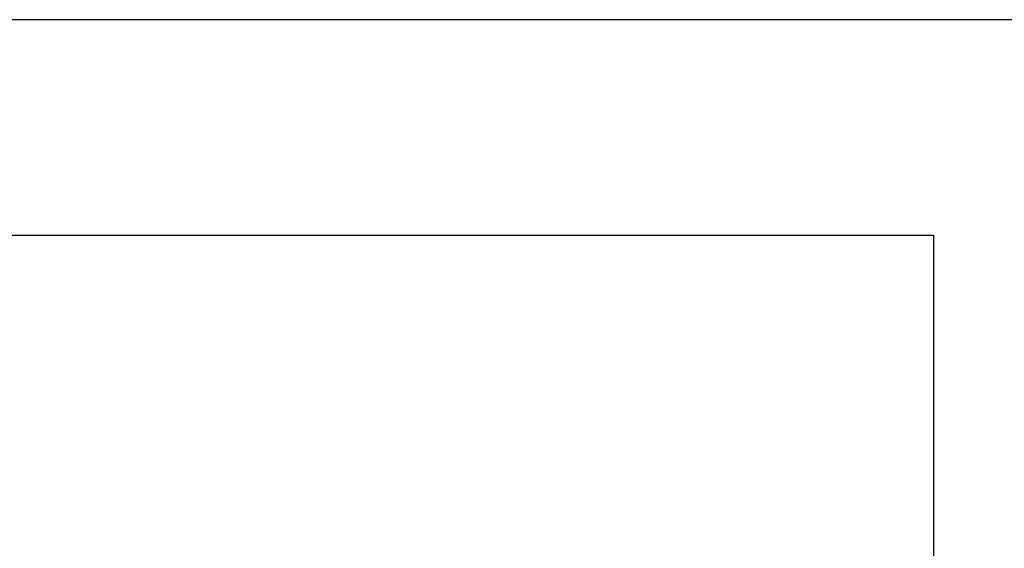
# Model space of a CAD drawing. Extents: x 3409653 to 3410193, y 5788342 to 5789000.
# Tile 61 of 80: x 3409848.62 to 3409862.94, y 5788886.78 to 5788894.47. Entities that reach past the tile are written whole.
import ezdxf

# ---------------------------------------------------------------- set-up
doc = ezdxf.new("R2010")
doc.units = 0
doc.header["$MEASUREMENT"] = 0
doc.linetypes.add('LINIENART0', pattern=[0])
doc.layers.add('Rahmen', color=7, linetype='Continuous')
doc.layers.add('Schnitt_Ablauf_Mulde', color=7, linetype='Continuous')

msp = doc.modelspace()

# ---------------------------------------------------------------- linework, layer by layer
at = {"layer": 'Rahmen', "color": 144, "linetype": 'LINIENART0'}
msp.add_line((3410061.41058, 5788894.47034), (3409701.41058, 5788894.4705), dxfattribs=at)
msp.add_line((3410061.41058, 5788894.47034), (3409701.41058, 5788894.4705), dxfattribs=at)
at = {"layer": 'Schnitt_Ablauf_Mulde', "color": 176, "linetype": 'LINIENART0'}
for p, q in [((3409802.50769, 5788891.33486), (3409861.90976, 5788891.33486)), ((3409802.50769, 5788891.33486), (3409861.90976, 5788891.33486)), ((3409861.90976, 5788891.33486), (3409861.90976, 5788860.65722)), ((3409861.90976, 5788891.33486), (3409861.90976, 5788860.65722))]:
    msp.add_line(p, q, dxfattribs=at)

doc.saveas('drawing.dxf')
